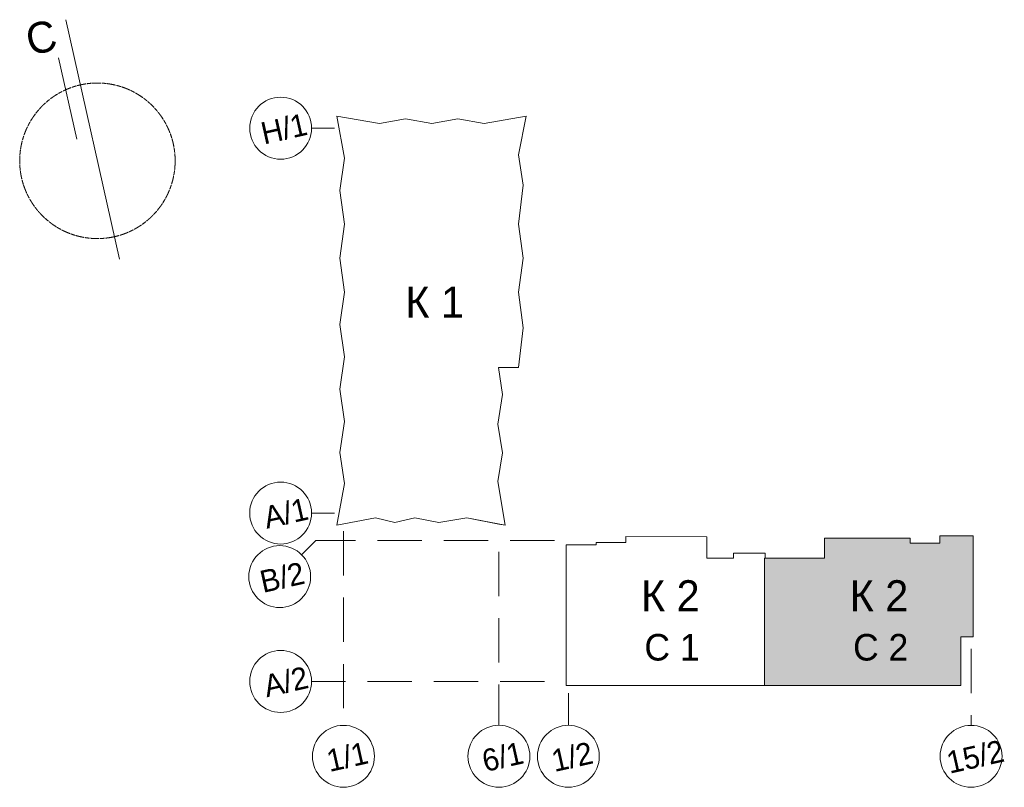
# Model space of a CAD drawing. Header units: millimetres. Extents: x -6990425 to -6520160, y 6117771 to 6220266.
# Tile 115 of 115: x -6631485 to -6520160, y 6133538 to 6220266. Entities that reach past the tile are written whole.
import ezdxf

# ---------------------------------------------------------------- set-up
doc = ezdxf.new("R2010")
doc.units = ezdxf.units.MM
doc.header["$MEASUREMENT"] = 0
doc.linetypes.add('Осевая', pattern=[1700, 1000, -100, 500, -100])
doc.linetypes.add('Разомкнутая мастерплан', pattern=[7500, 5000, -2500])
for name, color, linetype, lineweight in [('0_Ном._пера__1', 7, 'Continuous', 0), ('0_Ном._пера__2', 8, 'Continuous', 15), ('АР-Стены_внешние_.АР_Ном._пера__1', 7, 'Continuous', 30)]:
    doc.layers.add(name, color=color, linetype=linetype, lineweight=lineweight)
doc.layers.add('АР-Стены_внешние_.АР', color=7, linetype='Continuous')
doc.styles.add('РЎР“Р•РќР•Р\xa0Р\x98Р\xa0_РЎРўР\x98Р›Р¬_2', font='GOTHIC.TTF')

# ---------------------------------------------------------------- blocks, each defined once
blk = doc.blocks.new('Линия_36_3', base_point=(-6595886, 6208009))
at = {"layer": 'АР-Стены_внешние_.АР_Ном._пера__1', "color": 7, "linetype": 'Разомкнутая мастерплан', "lineweight": 0}
blk.add_line((-6595886, 6208009), (-6598478, 6208009), dxfattribs=at)
at = {"layer": 'АР-Стены_внешние_.АР_Ном._пера__1', "color": 7, "linetype": 'Continuous', "lineweight": 0}
blk.add_circle((-6601978, 6208009), 3500, dxfattribs=at)
blk = doc.blocks.new('Линия_37_3', base_point=(-6595886, 6164524))
at = {"layer": 'АР-Стены_внешние_.АР_Ном._пера__1', "color": 7, "linetype": 'Разомкнутая мастерплан', "lineweight": 0}
blk.add_line((-6595886, 6164524), (-6598478, 6164524), dxfattribs=at)
at = {"layer": 'АР-Стены_внешние_.АР_Ном._пера__1', "color": 7, "linetype": 'Continuous', "lineweight": 0}
blk.add_circle((-6601978, 6164524), 3500, dxfattribs=at)
blk = doc.blocks.new('Линия_38_3', base_point=(-6572145, 6145498))
at = {"layer": 'АР-Стены_внешние_.АР_Ном._пера__1', "color": 7, "linetype": 'Разомкнутая мастерплан', "lineweight": 0}
blk.add_line((-6572145, 6145498), (-6598478, 6145499), dxfattribs=at)
at = {"layer": 'АР-Стены_внешние_.АР_Ном._пера__1', "color": 7, "linetype": 'Continuous', "lineweight": 0}
blk.add_circle((-6601978, 6145499), 3500, dxfattribs=at)
blk = doc.blocks.new('Линия_39_3', base_point=(-6594878, 6162466))
at = {"layer": 'АР-Стены_внешние_.АР_Ном._пера__1', "color": 7, "linetype": 'Разомкнутая мастерплан', "lineweight": 0}
blk.add_line((-6594878, 6162466), (-6594879, 6140539), dxfattribs=at)
at = {"layer": 'АР-Стены_внешние_.АР_Ном._пера__1', "color": 7, "linetype": 'Continuous', "lineweight": 0}
blk.add_circle((-6594879, 6137039), 3500, dxfattribs=at)
blk = doc.blocks.new('Линия_40_3', base_point=(-6569449, 6144180))
at = {"layer": 'АР-Стены_внешние_.АР_Ном._пера__1', "color": 7, "linetype": 'Разомкнутая мастерплан', "lineweight": 0}
blk.add_line((-6569449, 6144180), (-6569449, 6140539), dxfattribs=at)
at = {"layer": 'АР-Стены_внешние_.АР_Ном._пера__1', "color": 7, "linetype": 'Continuous', "lineweight": 0}
blk.add_circle((-6569449, 6137039), 3500, dxfattribs=at)
blk = doc.blocks.new('Линия_41_3', base_point=(-6577298, 6160137))
at = {"layer": 'АР-Стены_внешние_.АР_Ном._пера__1', "color": 7, "linetype": 'Разомкнутая мастерплан', "lineweight": 0}
blk.add_line((-6577298, 6160137), (-6577299, 6140539), dxfattribs=at)
at = {"layer": 'АР-Стены_внешние_.АР_Ном._пера__1', "color": 7, "linetype": 'Continuous', "lineweight": 0}
blk.add_circle((-6577299, 6137039), 3500, dxfattribs=at)
blk = doc.blocks.new('Линия_42_3', base_point=(-6523918, 6149188))
at = {"layer": 'АР-Стены_внешние_.АР_Ном._пера__1', "color": 7, "linetype": 'Разомкнутая мастерплан', "lineweight": 0}
blk.add_line((-6523918, 6149188), (-6523918, 6140538), dxfattribs=at)
at = {"layer": 'АР-Стены_внешние_.АР_Ном._пера__1', "color": 7, "linetype": 'Continuous', "lineweight": 0}
blk.add_circle((-6523918, 6137038), 3500, dxfattribs=at)
blk = doc.blocks.new('Линия_43_3', base_point=(-6597999, 6161434))
at = {"layer": 'АР-Стены_внешние_.АР_Ном._пера__1', "color": 7, "linetype": 'Разомкнутая мастерплан', "lineweight": 0}
blk.add_line((-6597999, 6161434), (-6599614, 6159819), dxfattribs=at)
at = {"layer": 'АР-Стены_внешние_.АР_Ном._пера__1', "color": 7, "linetype": 'Continuous', "lineweight": 0}
blk.add_circle((-6602088, 6157344), 3500, dxfattribs=at)

msp = doc.modelspace()

# ---------------------------------------------------------------- hatches: boundary and pattern name
at = {"layer": '0_Ном._пера__2', "linetype": 'Continuous', "lineweight": 0, "true_color": 0x0c0c0c}
msp.add_hatch(color=28, dxfattribs=at).paths.add_polyline_path([(-6523668, 6150538.3), (-6523667.9, 6161933.6), (-6527437.4, 6161933.7), (-6527437.4, 6161108.2), (-6528618.4, 6161108.2), (-6530788.4, 6161108.2), (-6530788.4, 6161668.3), (-6540508.4, 6161668.3), (-6540508.4, 6159423.1), (-6543148.4, 6159423.4), (-6543148.4, 6159423.5), (-6543848.4, 6159423.5), (-6543848.4, 6159423.4), (-6547188.4, 6159423.4), (-6547278.3, 6159423.4), (-6547278.6, 6145048.3), (-6525078.4, 6145048), (-6525078.4, 6150538.3)])

# ---------------------------------------------------------------- linework, layer by layer
at = {"layer": '0_Ном._пера__1', "color": 7, "linetype": 'Continuous', "lineweight": 0, "flags": 128}
for points in [[(-6575082.2, 6197162.9), (-6574552.2, 6201567.9), (-6575082.1, 6205012.9), (-6574224.4, 6209383.3), (-6578973.9, 6208528.3), (-6581933.8, 6209058.4), (-6584892.6, 6208528.4), (-6587853.8, 6209058.5), (-6590813.9, 6208528.5), (-6595615.5, 6209383.5), (-6594757.9, 6204613.1), (-6595288, 6200963.1), (-6594758, 6197163.1), (-6595288.1, 6193314.1), (-6594758.1, 6189464.1), (-6595288.1, 6185813.6), (-6594758.2, 6182163.6), (-6595288.2, 6178512.9), (-6594758.2, 6174863.4), (-6595288.3, 6171364.1), (-6594758.3, 6167864.1), (-6595616, 6163138), (-6591248.4, 6163993.6), (-6589086.4, 6163463.5), (-6586798.4, 6163993.5), (-6584098.4, 6163463.5), (-6580928.4, 6163993.4), (-6577298.4, 6163275.9), (-6576600, 6163137.8), (-6577418.3, 6168098.4), (-6576888.3, 6171334.7), (-6577418.3, 6174548.4), (-6576888.2, 6177923.5), (-6577348.8, 6180963.4), (-6575095.2, 6180963.4), (-6574552.4, 6185463.1), (-6575082.3, 6189463), (-6574552.3, 6193313)], [(-6547278.6, 6145048.3), (-6547278.3, 6159423.4), (-6547188.4, 6159423.4), (-6547188.4, 6159973.3), (-6548128.4, 6159973.3), (-6548128.5, 6159975.3), (-6550779.4, 6159973.1), (-6550779.4, 6159423.4), (-6553808.9, 6159423.5), (-6553808.9, 6161853.1), (-6562958, 6161883.2), (-6562958, 6161188.8), (-6566298.5, 6161188.8), (-6566298.5, 6160948.9), (-6569698.4, 6160948.9), (-6569698.6, 6145048.5)], [(-6523668, 6150538.3), (-6523667.9, 6161933.6), (-6527437.4, 6161933.7), (-6527437.4, 6161108.2), (-6528618.4, 6161108.2), (-6530788.4, 6161108.2), (-6530788.4, 6161668.3), (-6540508.4, 6161668.3), (-6540508.4, 6159423.1), (-6543148.4, 6159423.4), (-6543148.4, 6159423.5), (-6543848.4, 6159423.5), (-6543848.4, 6159423.4), (-6547188.4, 6159423.4), (-6547278.3, 6159423.4), (-6547278.6, 6145048.3), (-6525078.4, 6145048), (-6525078.4, 6150538.3)]]:
    msp.add_lwpolyline(points, close=True, dxfattribs=at)
at = {"layer": 'АР-Стены_внешние_.АР_Ном._пера__1', "color": 7, "linetype": 'Continuous', "lineweight": 0}
for p, q in [((-6620197.3, 6193196.9), (-6626276.6, 6220266.1)), ((-6627094.1, 6215948.7), (-6625028.5, 6206751.3)), ((-6547278.3, 6159423.4), (-6547278.6, 6145048.3)), ((-6547188.4, 6159423.4), (-6547278.3, 6159423.4))]:
    msp.add_line(p, q, dxfattribs=at)
at = {"layer": 'АР-Стены_внешние_.АР_Ном._пера__1', "color": 7, "linetype": 'Разомкнутая мастерплан', "lineweight": 0}
msp.add_line((-6571016.6, 6161433.3), (-6597998.7, 6161433.6), dxfattribs=at)
at = {"layer": 'АР-Стены_внешние_.АР_Ном._пера__1', "color": 7, "linetype": 'Continuous', "lineweight": 0}
for points in [[(-6577348.8, 6180963.4), (-6575095.2, 6180963.4), (-6574552.4, 6185463.1), (-6575082.3, 6189463), (-6574552.3, 6193313), (-6575082.2, 6197162.9), (-6574552.2, 6201567.9), (-6575082.1, 6205012.9), (-6574224.4, 6209383.3), (-6578973.9, 6208528.3), (-6581933.8, 6209058.4), (-6584892.6, 6208528.4), (-6587853.8, 6209058.5), (-6590813.9, 6208528.5), (-6595615.5, 6209383.5), (-6594757.9, 6204613.1), (-6595288, 6200963.1), (-6594758, 6197163.1), (-6595288.1, 6193314.1), (-6594758.1, 6189464.1), (-6595288.1, 6185813.6), (-6594758.2, 6182163.6), (-6595288.2, 6178512.9), (-6594758.2, 6174863.4), (-6595288.3, 6171364.1), (-6594758.3, 6167864.1), (-6595616, 6163138), (-6591248.4, 6163993.6), (-6589086.4, 6163463.5), (-6586798.4, 6163993.5), (-6584098.4, 6163463.5), (-6580928.4, 6163993.4), (-6576600, 6163137.8), (-6577418.3, 6168098.4), (-6576888.3, 6171334.7), (-6577418.3, 6174548.4), (-6576888.2, 6177923.5)], [(-6569698.6, 6145048.5), (-6569698.4, 6160948.9), (-6566298.5, 6160948.9), (-6566298.5, 6161188.8), (-6562958, 6161188.8), (-6562958, 6161883.2), (-6553808.9, 6161853.1), (-6553808.9, 6159423.5), (-6550779.4, 6159423.4), (-6550779.4, 6159973.1), (-6548128.5, 6159975.3), (-6548128.4, 6159973.3), (-6547188.4, 6159973.3), (-6547188.4, 6159423.4), (-6543848.4, 6159423.4), (-6543848.4, 6159423.5), (-6543148.4, 6159423.5), (-6543148.4, 6159423.4), (-6540508.4, 6159423.1), (-6540508.4, 6161668.3), (-6530788.4, 6161668.3), (-6530788.4, 6161108.2), (-6528618.4, 6161108.2), (-6527437.4, 6161108.2), (-6527437.4, 6161933.7), (-6523667.9, 6161933.6), (-6523668, 6150538.3), (-6525078.4, 6150538.3), (-6525078.4, 6145048)]]:
    msp.add_lwpolyline(points, close=True, dxfattribs=at)
at = {"layer": 'АР-Стены_внешние_.АР_Ном._пера__1', "color": 7, "linetype": 'Осевая', "lineweight": 0}
msp.add_circle((-6622696.5, 6204324.8), 8788.1, dxfattribs=at)

# ---------------------------------------------------------------- block references
at = {"layer": 'АР-Стены_внешние_.АР', "color": 7, "linetype": 'Разомкнутая мастерплан', "lineweight": 0}
for name, p in [('Линия_36_3', (-6595886, 6208008.6)), ('Линия_37_3', (-6595886.5, 6164523.6)), ('Линия_39_3', (-6594878.4, 6162465.5)), ('Линия_43_3', (-6597998.7, 6161433.6)), ('Линия_41_3', (-6577298.4, 6160136.9)), ('Линия_38_3', (-6572145.4, 6145498.3)), ('Линия_42_3', (-6523918, 6149188.4)), ('Линия_40_3', (-6569448.6, 6144180.2))]:
    msp.add_blockref(name, p, dxfattribs=at)

# ---------------------------------------------------------------- texts
at = {"layer": '0_Ном._пера__1', "color": 7, "linetype": 'Continuous', "lineweight": 0, "attachment_point": 6, "rotation": 12.657644, "style": 'РЎР“Р•РќР•Р\xa0Р\x98Р\xa0_РЎРўР\x98Р›Р¬_2'}
for s, insert, char_height in [('\\A1;{\\pqr;\\fCentury Gothic|b0|i0|c204|p0;\\W1.000000;С}', (-6627397.8, 6218611.1), 3500), ('\\A1;{\\pqr;\\fCentury Gothic|b0|i0|c204|p0;\\W1.000000;Н/1}', (-6599061.5, 6208499.9), 2500), ('\\A1;{\\pqr;\\fCentury Gothic|b0|i0|c204|p0;\\W1.000000;А\\fCentury Gothic|b0|i0|c204|p0;\\W1.000000;/1}', (-6598935.7, 6165043.3), 2500), ('\\A1;{\\pqr;\\fCentury Gothic|b0|i0|c204|p0;\\W1.000000;В/\\fCentury Gothic|b0|i0|c204|p0;\\W1.000000;2}', (-6599355.9, 6157793.9), 2500), ('\\A1;{\\pqr;\\fCentury Gothic|b0|i0|c204|p0;\\W1.000000;А/\\fCentury Gothic|b0|i0|c204|p0;\\W1.000000;2}', (-6598932, 6146000.8), 2500), ('\\A1;{\\pqr;\\fCentury Gothic|b0|i0|c204|p0;\\W1.000000;1\\fCentury Gothic|b0|i0|c204|p0;\\W1.000000;/1}', (-6592180.6, 6137481.1), 2500), ('\\A1;{\\pqr;\\fCentury Gothic|b0|i0|c204|p0;\\W1.000000;6/1}', (-6574600.6, 6137480.9), 2500), ('\\A1;{\\pqr;\\fCentury Gothic|b0|i0|c204|p0;\\W1.000000;1/2}', (-6566750.6, 6137480.8), 2500), ('\\A1;{\\pqr;\\fCentury Gothic|b0|i0|c204|p0;\\W1.000000;15/2}', (-6520267.3, 6137694.2), 2500)]:
    msp.add_mtext(s, dxfattribs=dict(at, insert=insert, char_height=char_height))
at = {"layer": '0_Ном._пера__1', "color": 7, "linetype": 'Continuous', "lineweight": 0, "insert": (-6581258.7, 6188359.2), "char_height": 3500, "attachment_point": 6, "style": 'РЎР“Р•РќР•Р\xa0Р\x98Р\xa0_РЎРўР\x98Р›Р¬_2'}
msp.add_mtext('\\A1;{\\pqr;\\fCentury Gothic|b0|i0|c204|p0;\\W1.000000;К 1}', dxfattribs=at)
at = {"layer": '0_Ном._пера__1', "color": 7, "linetype": 'Continuous', "lineweight": 0, "char_height": 3500, "attachment_point": 6, "line_spacing_factor": 1.040616, "style": 'РЎР“Р•РќР•Р\xa0Р\x98Р\xa0_РЎРўР\x98Р›Р¬_2'}
for s, insert in [('\\A1;{\\pqr;\\fCentury Gothic|b0|i0|c204|p0;\\W1.000000;К 2\\P\\pqr;\\fCentury Gothic|b0|i0|c204|p0;\\H0.857143x;\\W1.000000;С 1}', (-6554609.6, 6152375)), ('\\A1;{\\pqr;\\fCentury Gothic|b0|i0|c204|p0;\\W1.000000;К 2\\P\\pqr;\\fCentury Gothic|b0|i0|c204|p0;\\H0.857143x;\\W1.000000;С \\fCentury Gothic|b0|i0|c204|p0;\\W1.000000;2}', (-6531016.9, 6152375))]:
    msp.add_mtext(s, dxfattribs=dict(at, insert=insert))

doc.saveas('drawing.dxf')
